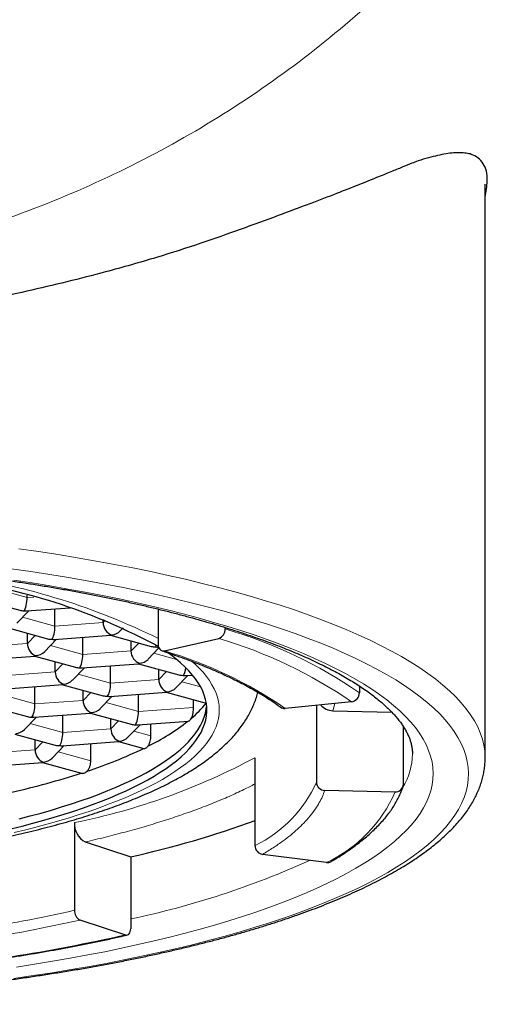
# Model space of a CAD drawing. Header units: millimetres. Extents: x 8 to 960, y 12 to 931.
# Tile 29 of 173: x 427.3 to 433.2, y 834.09 to 845.96. Entities that reach past the tile are written whole.
import ezdxf

# ---------------------------------------------------------------- set-up
doc = ezdxf.new("R2010")
doc.units = ezdxf.units.MM

msp = doc.modelspace()

# ---------------------------------------------------------------- linework, layer by layer
at = {"color": 7, "linetype": 'Continuous', "lineweight": 30}
for p, q in [((432.901, 837.062), (432.901, 843.975)), ((426.811, 838.975), (427.298, 838.841)), ((427.388, 838.994), (427.388, 839.021)), ((427.38, 838.833), (427.905, 838.872)), ((427.723, 838.651), (427.723, 838.858)), ((428.967, 838.855), (428.967, 838.429)), ((427.262, 838.685), (427.407, 838.835)), ((427.146, 838.631), (427.633, 838.497)), ((428.303, 838.694), (428.303, 838.728)), ((428.508, 838.593), (428.543, 838.628)), ((429.77, 838.634), (429.77, 838.615)), ((427.391, 838.442), (427.391, 838.564)), ((427.715, 838.489), (428.394, 838.54)), ((428.058, 838.307), (428.058, 838.515)), ((428.393, 838.539), (428.88, 838.405)), ((429.043, 838.35), (429.694, 838.501)), ((427.597, 838.341), (427.742, 838.491)), ((428.638, 838.35), (428.638, 838.472)), ((428.843, 838.25), (428.975, 838.386)), ((428.961, 838.397), (428.971, 838.398)), ((426.803, 838.238), (427.483, 838.288)), ((427.481, 838.288), (427.968, 838.154)), ((427.726, 838.099), (427.726, 838.22)), ((427.932, 837.998), (428.077, 838.148)), ((428.049, 838.146), (428.729, 838.196)), ((428.392, 837.964), (428.392, 838.171)), ((428.727, 838.196), (429.214, 838.062)), ((428.972, 838.007), (428.972, 838.129)), ((429.178, 837.906), (429.323, 838.056)), ((429.296, 838.054), (429.379, 838.06)), ((427.138, 837.894), (427.818, 837.945)), ((427.481, 837.712), (427.481, 837.92)), ((427.816, 837.944), (428.303, 837.81)), ((431.388, 837.928), (431.388, 837.844)), ((428.061, 837.755), (428.061, 837.877)), ((428.267, 837.655), (428.412, 837.805)), ((428.384, 837.802), (429.064, 837.853)), ((428.727, 837.621), (428.727, 837.828)), ((429.062, 837.853), (429.543, 837.72)), ((426.904, 837.693), (427.391, 837.559)), ((429.391, 837.67), (429.391, 837.762)), ((431.294, 837.739), (430.495, 837.658)), ((430.87, 837.696), (430.87, 836.769)), ((427.355, 837.403), (427.5, 837.553)), ((427.473, 837.551), (428.152, 837.601)), ((427.816, 837.369), (427.816, 837.576)), ((428.151, 837.601), (428.638, 837.467)), ((431.069, 837.63), (431.777, 837.613)), ((428.396, 837.412), (428.396, 837.534)), ((428.601, 837.311), (428.747, 837.461)), ((428.719, 837.459), (429.33, 837.504)), ((428.877, 837.328), (428.877, 837.471)), ((431.916, 837.44), (431.916, 836.744)), ((427.239, 837.349), (427.726, 837.215)), ((427.484, 837.16), (427.484, 837.282)), ((427.69, 837.06), (427.835, 837.21)), ((427.808, 837.207), (428.487, 837.258)), ((428.154, 837.025), (428.154, 837.233)), ((428.486, 837.258), (428.791, 837.174)), ((432.026, 837.109), (432.026, 837.11)), ((426.896, 836.956), (427.576, 837.006)), ((427.574, 837.006), (428.044, 836.877)), ((430.13, 837.064), (430.13, 836.006)), ((432.901, 837.061), (432.901, 837.062)), ((430.97, 836.671), (431.816, 836.651)), ((427.959, 836.282), (427.959, 835.225)), ((428.087, 836.048), (428.634, 835.868)), ((430.992, 835.8), (430.221, 835.899)), ((428.634, 835.868), (428.634, 835.003)), ((428.023, 835.108), (428.57, 834.928))]:
    msp.add_line(p, q, dxfattribs=at)
at = {"color": 8, "linetype": 'Continuous', "lineweight": 0}
for p, q in [((426.998, 839.101), (427.388, 838.994)), ((427.388, 838.994), (427.468, 839)), ((427.333, 838.758), (427.723, 838.651)), ((427.723, 838.651), (428.303, 838.694)), ((428.303, 838.694), (428.328, 838.72)), ((427.391, 838.442), (427.484, 838.538)), ((426.811, 838.399), (427.391, 838.442)), ((427.668, 838.415), (428.058, 838.307)), ((428.638, 838.35), (428.731, 838.446)), ((428.058, 838.307), (428.638, 838.35)), ((428.914, 838.323), (429.187, 838.248)), ((427.726, 838.099), (427.819, 838.195)), ((427.146, 838.056), (427.726, 838.099)), ((428.003, 838.071), (428.392, 837.964)), ((428.972, 838.007), (429.065, 838.103)), ((428.392, 837.964), (428.972, 838.007)), ((429.249, 837.98), (429.477, 837.917)), ((427.091, 837.82), (427.481, 837.712)), ((428.061, 837.755), (428.154, 837.851)), ((427.481, 837.712), (428.061, 837.755)), ((428.338, 837.728), (428.727, 837.621)), ((428.727, 837.621), (429.391, 837.67)), ((431.091, 837.718), (431.069, 837.63)), ((427.426, 837.476), (427.816, 837.369)), ((428.396, 837.412), (428.489, 837.508)), ((427.816, 837.369), (428.396, 837.412)), ((428.673, 837.385), (428.877, 837.328)), ((427.484, 837.16), (427.577, 837.256)), ((426.904, 837.117), (427.484, 837.16)), ((427.761, 837.133), (428.154, 837.025))]:
    msp.add_line(p, q, dxfattribs=at)
at = {"color": 8, "linetype": 'Continuous', "lineweight": 0, "flags": 128}
for points in [[(432.901, 837.062), (432.901, 837.067), (432.897, 837.141), (432.886, 837.215), (432.868, 837.289), (432.843, 837.362), (432.811, 837.436), (432.772, 837.509), (432.726, 837.582), (432.673, 837.654), (432.613, 837.726), (432.547, 837.798), (432.473, 837.869), (432.393, 837.94), (432.307, 838.01), (432.213, 838.079), (432.114, 838.148), (432.007, 838.216), (431.894, 838.283), (431.775, 838.349), (431.65, 838.414), (431.518, 838.479), (431.381, 838.542), (431.237, 838.605), (431.088, 838.666), (430.932, 838.727), (430.772, 838.786), (430.605, 838.844), (430.433, 838.901), (430.256, 838.956), (430.073, 839.01), (429.886, 839.063), (429.693, 839.115), (429.496, 839.165), (429.294, 839.214), (429.087, 839.261), (428.876, 839.306), (428.661, 839.351), (428.441, 839.393), (428.218, 839.434), (427.991, 839.473), (427.76, 839.511), (427.526, 839.547), (427.288, 839.582)], [(427.229, 834.404), (427.462, 834.438), (427.691, 834.473), (427.917, 834.51), (428.139, 834.549), (428.358, 834.589), (428.572, 834.631), (428.783, 834.675), (428.989, 834.72), (429.191, 834.766), (429.389, 834.814), (429.582, 834.864), (429.77, 834.914), (429.953, 834.966), (430.131, 835.02), (430.304, 835.074), (430.472, 835.13), (430.635, 835.187), (430.792, 835.245), (430.943, 835.305), (431.089, 835.365), (431.229, 835.426), (431.363, 835.489), (431.491, 835.552), (431.613, 835.616), (431.729, 835.682), (431.839, 835.747), (431.943, 835.814), (432.04, 835.882), (432.13, 835.95), (432.214, 836.018), (432.292, 836.088), (432.363, 836.157), (432.427, 836.228), (432.485, 836.299), (432.536, 836.37), (432.58, 836.441), (432.617, 836.513), (432.648, 836.585), (432.671, 836.657), (432.688, 836.73), (432.698, 836.802), (432.701, 836.875), (432.697, 836.947), (432.686, 837.02), (432.668, 837.092), (432.644, 837.164), (432.612, 837.236), (432.574, 837.308), (432.529, 837.379), (432.477, 837.45), (432.419, 837.521), (432.354, 837.591), (432.282, 837.661), (432.203, 837.73), (432.118, 837.799), (432.027, 837.867), (431.929, 837.934), (431.825, 838.001), (431.714, 838.067), (431.597, 838.132), (431.474, 838.196), (431.345, 838.259), (431.21, 838.321), (431.07, 838.383), (430.923, 838.443), (430.771, 838.502), (430.613, 838.56), (430.45, 838.617), (430.281, 838.672), (430.107, 838.727), (429.928, 838.78), (429.745, 838.832), (429.556, 838.882), (429.362, 838.932), (429.164, 838.979), (428.962, 839.026), (428.755, 839.07), (428.544, 839.114), (428.328, 839.155), (428.109, 839.196), (427.887, 839.234), (427.66, 839.271), (427.431, 839.306), (427.197, 839.34)], [(427.258, 834.54), (427.478, 834.574), (427.694, 834.61), (427.907, 834.647), (428.117, 834.686), (428.322, 834.726), (428.524, 834.768), (428.721, 834.811), (428.915, 834.855), (429.104, 834.901), (429.289, 834.948), (429.469, 834.997), (429.644, 835.047), (429.815, 835.098), (429.981, 835.15), (430.142, 835.204), (430.297, 835.258), (430.448, 835.314), (430.593, 835.371), (430.732, 835.429), (430.866, 835.487), (430.995, 835.547), (431.118, 835.608), (431.234, 835.669), (431.346, 835.732), (431.451, 835.795), (431.55, 835.859), (431.643, 835.923), (431.729, 835.988), (431.81, 836.054), (431.884, 836.121), (431.952, 836.188), (432.014, 836.255), (432.069, 836.323), (432.118, 836.391), (432.16, 836.459), (432.196, 836.528), (432.225, 836.597), (432.247, 836.666), (432.263, 836.736), (432.273, 836.805), (432.276, 836.874), (432.272, 836.944), (432.262, 837.013), (432.245, 837.082), (432.221, 837.152), (432.191, 837.221), (432.155, 837.289), (432.111, 837.358), (432.062, 837.426), (432.006, 837.494), (431.943, 837.561), (431.875, 837.628), (431.799, 837.694), (431.718, 837.76), (431.63, 837.825), (431.537, 837.889), (431.437, 837.953), (431.331, 838.016), (431.219, 838.078), (431.101, 838.14), (430.978, 838.2), (430.848, 838.26), (430.714, 838.319), (430.573, 838.376), (430.428, 838.433), (430.276, 838.488), (430.12, 838.543), (429.959, 838.596), (429.792, 838.648), (429.621, 838.699), (429.445, 838.749), (429.264, 838.797), (429.078, 838.844), (428.889, 838.89), (428.695, 838.934), (428.497, 838.977), (428.294, 839.019), (428.088, 839.059), (427.879, 839.097), (427.665, 839.134), (427.448, 839.17), (427.228, 839.203)], [(427.233, 836.162), (427.372, 836.196), (427.508, 836.23), (427.64, 836.266), (427.768, 836.302), (427.894, 836.339), (428.015, 836.378), (428.133, 836.417), (428.247, 836.457), (428.357, 836.498), (428.464, 836.539), (428.566, 836.582), (428.665, 836.625), (428.759, 836.668), (428.849, 836.713), (428.935, 836.758), (429.016, 836.803), (429.093, 836.85), (429.166, 836.896), (429.234, 836.944), (429.298, 836.991), (429.357, 837.04), (429.412, 837.088), (429.462, 837.137), (429.507, 837.186), (429.548, 837.236), (429.584, 837.286), (429.615, 837.336), (429.641, 837.386), (429.663, 837.437), (429.679, 837.488), (429.691, 837.538), (429.699, 837.589), (429.701, 837.64), (429.698, 837.691), (429.691, 837.742), (429.679, 837.793), (429.662, 837.843), (429.64, 837.894), (429.613, 837.944), (429.582, 837.994), (429.546, 838.044), (429.505, 838.094), (429.459, 838.143), (429.409, 838.192), (429.372, 838.225)]]:
    msp.add_lwpolyline(points, dxfattribs=at)
at = {"color": 7, "linetype": 'Continuous', "lineweight": 30, "flags": 128}
for points in [[(427.191, 836.207), (427.326, 836.24), (427.458, 836.274), (427.587, 836.31), (427.712, 836.346), (427.833, 836.383), (427.951, 836.421), (428.065, 836.46), (428.176, 836.499), (428.283, 836.54), (428.386, 836.581), (428.484, 836.623), (428.579, 836.666), (428.67, 836.709), (428.757, 836.753), (428.839, 836.797), (428.917, 836.842), (428.991, 836.888), (429.06, 836.934), (429.125, 836.981), (429.186, 837.028), (429.242, 837.076), (429.293, 837.124), (429.34, 837.172), (429.382, 837.221), (429.42, 837.27), (429.452, 837.319), (429.481, 837.368), (429.504, 837.418), (429.523, 837.467), (429.537, 837.517), (429.546, 837.567), (429.55, 837.617), (429.55, 837.667), (429.545, 837.717), (429.535, 837.767), (429.52, 837.817), (429.501, 837.867), (429.477, 837.916), (429.448, 837.966), (429.415, 838.015), (429.376, 838.064), (429.334, 838.112), (429.286, 838.16), (429.234, 838.208), (429.177, 838.256), (429.116, 838.303), (429.08, 838.329)], [(427.293, 836.328), (427.426, 836.362), (427.555, 836.397), (427.681, 836.433), (427.803, 836.47), (427.922, 836.508), (428.037, 836.546), (428.149, 836.586), (428.256, 836.626), (428.36, 836.667), (428.46, 836.709), (428.556, 836.751), (428.648, 836.794), (428.735, 836.838), (428.819, 836.882), (428.898, 836.927), (428.973, 836.973), (429.043, 837.019), (429.109, 837.065), (429.171, 837.112), (429.228, 837.16), (429.281, 837.208), (429.329, 837.256), (429.372, 837.305), (429.411, 837.353), (429.445, 837.403), (429.474, 837.452), (429.499, 837.501), (429.519, 837.551), (429.534, 837.601), (429.544, 837.651), (429.549, 837.687)], [(428.57, 834.928), (428.582, 834.926), (428.594, 834.928), (428.606, 834.933), (428.615, 834.942), (428.623, 834.953), (428.629, 834.968), (428.633, 834.985), (428.634, 835.003)]]:
    msp.add_lwpolyline(points, dxfattribs=at)
at = {"color": 8, "linetype": 'Continuous', "lineweight": 0}
for centre, radius, start, end in [((425.319, 831.071), 8.278, 63.8483, 81.2956), ((428.067, 833.028), 5.71, 55.5921, 73.4445), ((428.2, 833.239), 5.601, 55.3161, 73.7205), ((427.599, 833.452), 5.107, 55.4587, 73.5779), ((431.216, 837.122), 0.81, 328.6973, 359.0689), ((426.388, 844.055), 7.93, 281.4197, 298.1559), ((429.459, 837.397), 1.545, 295.7807, 336.0137), ((430.268, 837.327), 1.69, 295.3741, 336.4203), ((426.545, 845.134), 10.229, 281.7875, 294.5012), ((423.582, 854.704), 19.965, 275.4515, 282.664), ((423.593, 854.823), 20.207, 275.4515, 282.664), ((423.71, 856.519), 22.131, 275.4297, 282.6858)]:
    msp.add_arc(centre, radius, start, end, dxfattribs=at)
at = {"color": 7, "linetype": 'Continuous', "lineweight": 30}
for centre, radius, start, end in [((425.453, 831.868), 7.421, 61.7091, 81.4243), ((429.655, 838.61), 0.116, 289.7245, 2.4442), ((429.034, 838.418), 0.068, 170.6895, 277.9521), ((431.28, 837.845), 0.107, 277.084, 359.588), ((428.521, 838.534), 1.305, 310.3356, 321.459), ((430.486, 837.743), 0.085, 233.2705, 276.3777), ((431.074, 837.837), 0.207, 221.2954, 268.6963), ((427.641, 839.649), 2.726, 296.142, 308.1114), ((426.303, 842.362), 5.752, 288.2967, 295.5961), ((424.951, 846.439), 10.047, 282.96, 287.9043), ((430.971, 836.771), 0.101, 181.2541, 269.3928), ((431.821, 836.746), 0.0952, 267.3513, 359.1645), ((428.204, 836.265), 0.246, 175.8939, 241.6238), ((426.019, 847.548), 11.969, 282.6187, 290.0957), ((430.239, 836.006), 0.109, 179.8365, 260.3161), ((431.003, 835.878), 0.0791, 262.0179, 300.3358), ((428.082, 835.216), 0.124, 176.0646, 241.453)]:
    msp.add_arc(centre, radius, start, end, dxfattribs=at)
for centre, major_axis, ratio, start_param, end_param in [((427.351, 838.956), (0.012, 0.126), 0.278796, 3.478403, 5.0492), ((427.351, 838.956), (0.136, 0.037), 0.844948, 4.100918, 4.48591), ((427.351, 838.956), (-0.055, 0.117), 0.740619, 2.578303, 2.866933), ((427.686, 838.612), (0.012, 0.126), 0.278796, 3.478403, 5.0492), ((428.405, 838.666), (-0.055, 0.117), 0.740619, 1.007507, 2.578303), ((428.405, 838.666), (0.012, 0.126), 0.278796, 3.189774, 3.478403), ((428.405, 838.666), (0.136, 0.037), 0.844948, 4.48591, 5.32386), ((427.493, 838.414), (-0.055, 0.117), 0.740619, 1.007507, 2.578303), ((427.686, 838.612), (0.136, 0.037), 0.844948, 4.100918, 4.48591), ((427.686, 838.612), (-0.055, 0.117), 0.740619, 2.578303, 2.866933), ((428.932, 838.521), (0.136, 0.037), 0.844948, 4.100918, 4.48591), ((428.932, 838.521), (0.012, 0.126), 0.278796, 3.478403, 3.799376), ((428.932, 838.521), (-0.055, 0.117), 0.740619, 2.578303, 2.866933), ((427.493, 838.414), (0.012, 0.126), 0.278796, 3.189774, 3.478403), ((427.493, 838.414), (0.136, 0.037), 0.844948, 4.48591, 5.32386), ((428.02, 838.269), (0.012, 0.126), 0.278796, 3.478403, 5.0492), ((428.74, 838.322), (-0.055, 0.117), 0.740619, 1.007507, 2.578303), ((428.02, 838.269), (0.136, 0.037), 0.844948, 4.100918, 4.48591), ((428.02, 838.269), (-0.055, 0.117), 0.740619, 2.578303, 2.866933), ((428.74, 838.322), (0.012, 0.126), 0.278796, 3.189774, 3.478403), ((428.74, 838.322), (0.136, 0.037), 0.844948, 4.48591, 5.32386), ((429.267, 838.177), (0.012, 0.126), 0.278796, 3.478403, 4.506545), ((427.828, 838.071), (-0.055, 0.117), 0.740619, 1.007507, 2.578303), ((429.267, 838.177), (0.136, 0.037), 0.844948, 4.100918, 4.48591), ((429.267, 838.177), (-0.055, 0.117), 0.740619, 2.578303, 2.866933), ((427.828, 838.071), (0.012, 0.126), 0.278796, 3.189774, 3.478403), ((427.828, 838.071), (0.136, 0.037), 0.844948, 4.48591, 5.32386), ((428.355, 837.926), (0.012, 0.126), 0.278796, 3.478403, 5.0492), ((429.074, 837.979), (-0.055, 0.117), 0.740619, 1.007507, 2.578303), ((429.074, 837.979), (0.136, 0.037), 0.844948, 4.48591, 5.32386), ((428.355, 837.926), (0.136, 0.037), 0.844948, 4.100918, 4.48591), ((428.355, 837.926), (-0.055, 0.117), 0.740619, 2.578303, 2.866933), ((429.074, 837.979), (0.012, 0.126), 0.278796, 3.189774, 3.478403), ((427.444, 837.674), (0.012, 0.126), 0.278796, 3.478403, 5.0492), ((428.163, 837.727), (-0.055, 0.117), 0.740619, 1.007507, 2.578303), ((427.444, 837.674), (0.136, 0.037), 0.844948, 4.100918, 4.48591), ((427.444, 837.674), (-0.055, 0.117), 0.740619, 2.578303, 2.866933), ((428.163, 837.727), (0.012, 0.126), 0.278796, 3.189774, 3.478403), ((428.163, 837.727), (0.136, 0.037), 0.844948, 4.48591, 5.32386), ((428.69, 837.582), (0.012, 0.126), 0.278796, 3.478403, 5.0492), ((428.69, 837.582), (0.136, 0.037), 0.844948, 4.100918, 4.48591), ((428.69, 837.582), (-0.055, 0.117), 0.740619, 2.578303, 2.866933), ((427.252, 837.476), (0.136, 0.037), 0.844948, 4.48591, 5.32386), ((427.779, 837.331), (0.012, 0.126), 0.278796, 3.478403, 5.0492), ((428.498, 837.384), (-0.055, 0.117), 0.740619, 1.007507, 2.578303), ((427.779, 837.331), (0.136, 0.037), 0.844948, 4.100918, 4.48591), ((427.779, 837.331), (-0.055, 0.117), 0.740619, 2.578303, 2.866933), ((428.498, 837.384), (0.012, 0.126), 0.278796, 3.189774, 3.478403), ((428.498, 837.384), (0.136, 0.037), 0.844948, 4.48591, 5.32386), ((427.586, 837.132), (-0.055, 0.117), 0.740619, 1.007507, 2.578303), ((427.586, 837.132), (0.012, 0.126), 0.278796, 3.189774, 3.478403), ((427.586, 837.132), (0.136, 0.037), 0.844948, 4.48591, 5.32386)]:
    msp.add_ellipse(centre, major_axis=major_axis, ratio=ratio, start_param=start_param, end_param=end_param, dxfattribs=at)
at = {"color": 8, "linetype": 'Continuous', "lineweight": 0}
for points, knots in [([(435.62, 856.502), (435.647, 856.131), (435.704, 855.348), (435.633, 854.149), (435.444, 852.924), (435.132, 851.722), (434.701, 850.555), (434.155, 849.434), (433.495, 848.372), (432.731, 847.378), (431.87, 846.462), (430.923, 845.63), (429.896, 844.89), (428.797, 844.254), (427.639, 843.726), (426.433, 843.308), (425.193, 843.01), (423.928, 842.821), (423.077, 842.796), (422.651, 842.784)], [0, 0, 0, 0, 0.0533644, 0.1125413, 0.171797, 0.2308777, 0.2901042, 0.3492079, 0.4084074, 0.4676048, 0.526673, 0.5858393, 0.6449855, 0.7041536, 0.7634611, 0.8225988, 0.8817572, 0.940861, 1, 1, 1, 1]), ([(430.13, 836.748), (430.086, 836.725), (429.988, 836.674), (429.822, 836.598), (429.634, 836.518), (429.434, 836.441), (429.228, 836.368), (429.014, 836.298), (428.796, 836.231), (428.569, 836.168), (428.333, 836.106), (428.169, 836.067), (428.087, 836.048)], [0, 0, 0, 0, 0.085825, 0.19073, 0.295635, 0.40054, 0.505446, 0.604357, 0.703268, 0.802179, 0.90109, 1, 1, 1, 1]), ([(430.97, 836.671), (430.961, 836.646), (430.944, 836.596), (430.906, 836.522), (430.858, 836.444), (430.797, 836.361), (430.744, 836.304), (430.718, 836.276)], [0, 0, 0, 0, 0.186668, 0.373335, 0.560003, 0.780002, 1, 1, 1, 1]), ([(430.718, 836.276), (430.694, 836.252), (430.645, 836.203), (430.562, 836.132), (430.465, 836.057), (430.353, 835.979), (430.265, 835.925), (430.221, 835.899)], [0, 0, 0, 0, 0.186669, 0.373337, 0.560005, 0.780003, 1, 1, 1, 1])]:
    msp.add_open_spline(points, degree=3, knots=knots, dxfattribs=at)
at = {"color": 7, "linetype": 'Continuous', "lineweight": 30}
for points, knots in [([(432.901, 843.818), (432.912, 843.886), (432.942, 844.067), (432.89, 844.241), (432.783, 844.326), (432.673, 844.351), (432.602, 844.356), (432.522, 844.354), (432.431, 844.342), (432.329, 844.323), (432.218, 844.294), (432.112, 844.263), (432.007, 844.224), (431.899, 844.179), (431.759, 844.122), (431.587, 844.051), (431.371, 843.964), (431.105, 843.86), (430.784, 843.737), (430.399, 843.593), (429.962, 843.432), (429.476, 843.26), (428.937, 843.087), (428.248, 842.891), (427.411, 842.685), (426.442, 842.488), (425.471, 842.331), (424.51, 842.216), (423.572, 842.14), (422.953, 842.13), (422.651, 842.125)], [0, 0, 0, 0, 0.033084, 0.087403, 0.145483, 0.162867, 0.18062, 0.198753, 0.217276, 0.236201, 0.255536, 0.27529, 0.286985, 0.303962, 0.322719, 0.345359, 0.371882, 0.402288, 0.436577, 0.474749, 0.516804, 0.557793, 0.600963, 0.647442, 0.714158, 0.777428, 0.837425, 0.894355, 0.948454, 1, 1, 1, 1]), ([(423.384, 839.505), (423.419, 839.504), (423.521, 839.502), (423.69, 839.498), (423.891, 839.491), (424.09, 839.483), (424.289, 839.474), (424.488, 839.464), (424.685, 839.453), (424.882, 839.44), (425.077, 839.427), (425.272, 839.412), (425.465, 839.396), (425.657, 839.379), (425.848, 839.361), (426.037, 839.342), (426.224, 839.322), (426.41, 839.301), (426.594, 839.278), (426.776, 839.255), (426.957, 839.231), (427.135, 839.205), (427.311, 839.178), (427.486, 839.151), (427.658, 839.122), (427.827, 839.093), (427.994, 839.063), (428.159, 839.031), (428.321, 838.999), (428.481, 838.966), (428.638, 838.932), (428.792, 838.897), (428.943, 838.861), (429.091, 838.824), (429.236, 838.787), (429.378, 838.748), (429.517, 838.709), (429.653, 838.67), (429.786, 838.629), (429.915, 838.588), (430.041, 838.546), (430.163, 838.504), (430.281, 838.461), (430.397, 838.418), (430.508, 838.374), (430.616, 838.329), (430.72, 838.284), (430.82, 838.239), (430.916, 838.193), (431.008, 838.147), (431.097, 838.101), (431.181, 838.055), (431.261, 838.008), (431.337, 837.961), (431.409, 837.914), (431.477, 837.868), (431.541, 837.821), (431.601, 837.774), (431.656, 837.728), (431.708, 837.682), (431.755, 837.636), (431.799, 837.591), (431.838, 837.546), (431.873, 837.502), (431.905, 837.458), (431.932, 837.415), (431.956, 837.373), (431.977, 837.33), (431.994, 837.288), (432.007, 837.247), (432.017, 837.204), (432.023, 837.162), (432.026, 837.13), (432.026, 837.112), (432.025, 837.109)], [0, 0, 0, 0, 0.007472, 0.021671, 0.035871, 0.05007, 0.064268, 0.078465, 0.092662, 0.106857, 0.12105, 0.135243, 0.149434, 0.163623, 0.17781, 0.191995, 0.206178, 0.220358, 0.234536, 0.248712, 0.262884, 0.277052, 0.291218, 0.305379, 0.319537, 0.33369, 0.347839, 0.361982, 0.37612, 0.390253, 0.404379, 0.418498, 0.43261, 0.446715, 0.460812, 0.474899, 0.488977, 0.503045, 0.517102, 0.531147, 0.545179, 0.559198, 0.573203, 0.587191, 0.601164, 0.615118, 0.629054, 0.642969, 0.656864, 0.670736, 0.684585, 0.698409, 0.712209, 0.725984, 0.739734, 0.75346, 0.767164, 0.780849, 0.794519, 0.80818, 0.821842, 0.835513, 0.849209, 0.86295, 0.876766, 0.89069, 0.90477, 0.919065, 0.933649, 0.948609, 0.964046, 0.980048, 0.996645, 1, 1, 1, 1]), ([(429.012, 838.352), (429.033, 838.345), (429.094, 838.324), (429.192, 838.291), (429.305, 838.25), (429.415, 838.209), (429.521, 838.167), (429.623, 838.124), (429.722, 838.081), (429.817, 838.037), (429.908, 837.993), (429.995, 837.949), (430.079, 837.904), (430.158, 837.858), (430.234, 837.813), (430.305, 837.767), (430.373, 837.721), (430.414, 837.69), (430.435, 837.675)], [0, 0, 0, 0, 0.034212, 0.098948, 0.163656, 0.228328, 0.292962, 0.357556, 0.422106, 0.486609, 0.551063, 0.615466, 0.679815, 0.744108, 0.808346, 0.872528, 0.936659, 1, 1, 1, 1]), ([(415.135, 837.855), (415.139, 837.84), (415.149, 837.802), (415.17, 837.743), (415.196, 837.68), (415.226, 837.616), (415.26, 837.554), (415.299, 837.492), (415.343, 837.43), (415.391, 837.369), (415.444, 837.308), (415.501, 837.248), (415.564, 837.188), (415.631, 837.129), (415.704, 837.071), (415.781, 837.014), (415.862, 836.958), (415.947, 836.903), (416.036, 836.85), (416.129, 836.798), (416.226, 836.747), (416.325, 836.698), (416.428, 836.65), (416.534, 836.604), (416.643, 836.559), (416.755, 836.515), (416.87, 836.472), (416.988, 836.431), (417.108, 836.39), (417.232, 836.351), (417.358, 836.313), (417.487, 836.276), (417.619, 836.239), (417.753, 836.205), (417.89, 836.171), (418.03, 836.138), (418.172, 836.106), (418.316, 836.076), (418.462, 836.046), (418.611, 836.018), (418.762, 835.99), (418.915, 835.964), (419.07, 835.939), (419.227, 835.915), (419.386, 835.892), (419.547, 835.87), (419.709, 835.849), (419.873, 835.83), (420.039, 835.811), (420.206, 835.794), (420.374, 835.778), (420.543, 835.763), (420.714, 835.749), (420.886, 835.736), (421.059, 835.725), (421.232, 835.715), (421.407, 835.706), (421.582, 835.698), (421.757, 835.691), (421.934, 835.686), (422.11, 835.681), (422.287, 835.678), (422.464, 835.677), (422.641, 835.676), (422.818, 835.676), (422.995, 835.678), (423.172, 835.681), (423.349, 835.685), (423.525, 835.691), (423.701, 835.697), (423.876, 835.705), (424.05, 835.714), (424.224, 835.724), (424.397, 835.735), (424.569, 835.748), (424.739, 835.761), (424.909, 835.776), (425.077, 835.792), (425.244, 835.809), (425.41, 835.827), (425.574, 835.847), (425.736, 835.867), (425.897, 835.889), (426.056, 835.912), (426.213, 835.936), (426.368, 835.961), (426.521, 835.987), (426.672, 836.014), (426.821, 836.042), (426.967, 836.072), (427.112, 836.102), (427.254, 836.134), (427.393, 836.166), (427.53, 836.2), (427.664, 836.235), (427.796, 836.27), (427.925, 836.307), (428.051, 836.345), (428.174, 836.384), (428.295, 836.424), (428.413, 836.465), (428.528, 836.508), (428.639, 836.551), (428.748, 836.596), (428.854, 836.642), (428.957, 836.689), (429.057, 836.738), (429.153, 836.788), (429.246, 836.839), (429.336, 836.892), (429.423, 836.947), (429.506, 837.003), (429.585, 837.061), (429.66, 837.12), (429.73, 837.182), (429.797, 837.244), (429.858, 837.308), (429.914, 837.372), (429.964, 837.438), (430.01, 837.504), (430.051, 837.57), (430.086, 837.637), (430.116, 837.703), (430.142, 837.771), (430.158, 837.82), (430.165, 837.848), (430.166, 837.853)], [0, 0, 0, 0, 0.004672, 0.011141, 0.017719, 0.024429, 0.031296, 0.038343, 0.04559, 0.053051, 0.060735, 0.068641, 0.076756, 0.085057, 0.093511, 0.102081, 0.110728, 0.119418, 0.128121, 0.136811, 0.145478, 0.154112, 0.162711, 0.171273, 0.179798, 0.188289, 0.196746, 0.205171, 0.213568, 0.221939, 0.230284, 0.238607, 0.24691, 0.255194, 0.26346, 0.271711, 0.279947, 0.28817, 0.296381, 0.304581, 0.31277, 0.320951, 0.329123, 0.337287, 0.345444, 0.353594, 0.361739, 0.369878, 0.378012, 0.386141, 0.394266, 0.402388, 0.410506, 0.418621, 0.426733, 0.434843, 0.442951, 0.451057, 0.459161, 0.467264, 0.475366, 0.483467, 0.491568, 0.499668, 0.507768, 0.515868, 0.523969, 0.53207, 0.540171, 0.548274, 0.556378, 0.564483, 0.57259, 0.5807, 0.588811, 0.596925, 0.605042, 0.613162, 0.621286, 0.629413, 0.637545, 0.645682, 0.653824, 0.661972, 0.670126, 0.678286, 0.686454, 0.694631, 0.702815, 0.71101, 0.719215, 0.727431, 0.73566, 0.743902, 0.752159, 0.760432, 0.768723, 0.777034, 0.785365, 0.793719, 0.802099, 0.810505, 0.818942, 0.82741, 0.835913, 0.844452, 0.853029, 0.861645, 0.870299, 0.878988, 0.887707, 0.896444, 0.905177, 0.913877, 0.922508, 0.931029, 0.939397, 0.947572, 0.955525, 0.963242, 0.970721, 0.977971, 0.985011, 0.991864, 0.998556, 1, 1, 1, 1]), ([(429.366, 837.539), (429.37, 837.549), (429.377, 837.567), (429.385, 837.602), (429.39, 837.637), (429.391, 837.659), (429.391, 837.67)], [0, 0, 0, 0, 0.286732, 0.546335, 0.782473, 1, 1, 1, 1]), ([(429.33, 837.505), (429.331, 837.505), (429.333, 837.504), (429.338, 837.508), (429.341, 837.51)], [0, 0, 0, 0, 0.191777, 1, 1, 1, 1]), ([(429.341, 837.51), (429.344, 837.513), (429.352, 837.52), (429.361, 837.532), (429.366, 837.539)], [0, 0, 0, 0, 0.439941, 1, 1, 1, 1]), ([(428.842, 837.202), (428.848, 837.211), (428.859, 837.228), (428.87, 837.262), (428.876, 837.296), (428.877, 837.318), (428.877, 837.328)], [0, 0, 0, 0, 0.280588, 0.540155, 0.779583, 1, 1, 1, 1]), ([(428.812, 837.177), (428.817, 837.18), (428.826, 837.186), (428.837, 837.196), (428.842, 837.202)], [0, 0, 0, 0, 0.513993, 1, 1, 1, 1]), ([(428.791, 837.174), (428.794, 837.174), (428.8, 837.172), (428.808, 837.175), (428.812, 837.177)], [0, 0, 0, 0, 0.4533563, 1, 1, 1, 1]), ([(412.401, 837.063), (412.401, 837.053), (412.401, 837.022), (412.405, 836.97), (412.413, 836.906), (412.425, 836.842), (412.442, 836.778), (412.463, 836.714), (412.489, 836.651), (412.519, 836.588), (412.553, 836.525), (412.591, 836.462), (412.635, 836.399), (412.682, 836.337), (412.735, 836.275), (412.791, 836.214), (412.852, 836.153), (412.918, 836.092), (412.987, 836.033), (413.061, 835.974), (413.139, 835.915), (413.221, 835.858), (413.307, 835.801), (413.396, 835.745), (413.49, 835.69), (413.587, 835.636), (413.688, 835.582), (413.792, 835.529), (413.9, 835.477), (414.012, 835.426), (414.127, 835.376), (414.246, 835.326), (414.368, 835.278), (414.493, 835.23), (414.622, 835.183), (414.754, 835.136), (414.889, 835.091), (415.028, 835.047), (415.169, 835.003), (415.314, 834.96), (415.461, 834.918), (415.612, 834.877), (415.765, 834.837), (415.921, 834.798), (416.08, 834.76), (416.242, 834.723), (416.406, 834.687), (416.573, 834.651), (416.742, 834.617), (416.914, 834.584), (417.088, 834.551), (417.265, 834.52), (417.443, 834.49), (417.624, 834.46), (417.807, 834.432), (417.992, 834.405), (418.179, 834.379), (418.368, 834.354), (418.558, 834.33), (418.75, 834.307), (418.944, 834.286), (419.139, 834.265), (419.336, 834.246), (419.534, 834.227), (419.734, 834.21), (419.935, 834.194), (420.136, 834.179), (420.339, 834.165), (420.543, 834.153), (420.748, 834.141), (420.953, 834.131), (421.159, 834.122), (421.366, 834.114), (421.574, 834.107), (421.781, 834.102), (421.99, 834.098), (422.198, 834.094), (422.407, 834.092), (422.615, 834.092), (422.824, 834.092), (423.033, 834.094), (423.241, 834.096), (423.449, 834.1), (423.657, 834.105), (423.865, 834.112), (424.072, 834.119), (424.278, 834.128), (424.484, 834.138), (424.689, 834.149), (424.893, 834.161), (425.096, 834.174), (425.298, 834.189), (425.5, 834.204), (425.699, 834.221), (425.898, 834.239), (426.095, 834.258), (426.291, 834.279), (426.485, 834.3), (426.678, 834.322), (426.869, 834.346), (427.058, 834.37), (427.246, 834.396), (427.431, 834.423), (427.615, 834.451), (427.797, 834.48), (427.976, 834.509), (428.153, 834.54), (428.328, 834.572), (428.501, 834.605), (428.671, 834.639), (428.838, 834.674), (429.003, 834.71), (429.166, 834.747), (429.326, 834.785), (429.483, 834.824), (429.637, 834.863), (429.788, 834.904), (429.937, 834.945), (430.082, 834.988), (430.225, 835.031), (430.364, 835.075), (430.5, 835.12), (430.633, 835.166), (430.763, 835.213), (430.889, 835.26), (431.012, 835.309), (431.132, 835.358), (431.248, 835.408), (431.361, 835.459), (431.47, 835.51), (431.576, 835.563), (431.678, 835.616), (431.776, 835.67), (431.871, 835.725), (431.962, 835.78), (432.049, 835.836), (432.133, 835.894), (432.212, 835.952), (432.287, 836.011), (432.359, 836.07), (432.426, 836.131), (432.489, 836.192), (432.548, 836.254), (432.603, 836.317), (432.653, 836.38), (432.698, 836.444), (432.739, 836.508), (432.775, 836.573), (432.807, 836.638), (432.834, 836.703), (432.856, 836.768), (432.874, 836.832), (432.887, 836.897), (432.896, 836.962), (432.901, 837.017), (432.9, 837.05), (432.9, 837.061)], [0, 0, 0, 0, 0.002685, 0.008612, 0.014543, 0.020495, 0.026483, 0.03252, 0.03862, 0.044789, 0.051034, 0.057357, 0.063754, 0.070221, 0.076749, 0.083331, 0.089954, 0.09661, 0.10329, 0.109984, 0.116687, 0.123395, 0.1301, 0.136803, 0.143499, 0.150189, 0.156871, 0.163545, 0.170212, 0.176871, 0.183523, 0.190167, 0.196805, 0.203436, 0.210061, 0.21668, 0.223294, 0.229903, 0.236507, 0.243107, 0.249703, 0.256295, 0.262884, 0.269469, 0.276051, 0.282631, 0.289208, 0.295782, 0.302355, 0.308925, 0.315493, 0.322059, 0.328624, 0.335187, 0.341749, 0.348309, 0.354868, 0.361426, 0.367983, 0.374538, 0.381093, 0.387647, 0.3942, 0.400752, 0.407304, 0.413855, 0.420405, 0.426955, 0.433505, 0.440054, 0.446602, 0.453151, 0.459699, 0.466246, 0.472794, 0.479341, 0.485888, 0.492436, 0.498983, 0.50553, 0.512077, 0.518624, 0.525171, 0.531718, 0.538265, 0.544813, 0.551361, 0.557909, 0.564457, 0.571006, 0.577555, 0.584105, 0.590655, 0.597206, 0.603757, 0.610309, 0.616861, 0.623415, 0.629969, 0.636524, 0.64308, 0.649637, 0.656195, 0.662755, 0.669315, 0.675877, 0.682441, 0.689006, 0.695573, 0.702142, 0.708712, 0.715285, 0.72186, 0.728437, 0.735018, 0.7416, 0.748186, 0.754776, 0.761368, 0.767965, 0.774565, 0.78117, 0.78778, 0.794394, 0.801014, 0.80764, 0.814271, 0.82091, 0.827555, 0.834207, 0.840867, 0.847535, 0.854211, 0.860895, 0.867586, 0.874286, 0.880991, 0.887702, 0.894415, 0.901127, 0.907833, 0.914526, 0.921199, 0.927843, 0.934448, 0.941003, 0.947497, 0.953922, 0.960272, 0.966541, 0.972732, 0.978849, 0.984901, 0.990898, 0.996856, 1, 1, 1, 1]), ([(428.109, 836.901), (428.116, 836.91), (428.13, 836.927), (428.144, 836.961), (428.153, 836.994), (428.153, 837.015), (428.154, 837.025)], [0, 0, 0, 0, 0.283798, 0.545016, 0.783717, 1, 1, 1, 1]), ([(428.044, 836.877), (428.047, 836.876), (428.055, 836.874), (428.066, 836.877), (428.071, 836.879)], [0, 0, 0, 0, 0.4353303, 1, 1, 1, 1]), ([(428.071, 836.879), (428.077, 836.881), (428.09, 836.886), (428.102, 836.896), (428.109, 836.901)], [0, 0, 0, 0, 0.501583, 1, 1, 1, 1]), ([(431.043, 835.81), (431.055, 835.817), (431.096, 835.842), (431.163, 835.884), (431.242, 835.936), (431.318, 835.989), (431.389, 836.043), (431.456, 836.098), (431.52, 836.153), (431.579, 836.209), (431.634, 836.265), (431.685, 836.322), (431.731, 836.379), (431.773, 836.437), (431.811, 836.495), (431.844, 836.554), (431.873, 836.613), (431.895, 836.667), (431.907, 836.702), (431.912, 836.717)], [0, 0, 0, 0, 0.0264969, 0.0887908, 0.1511158, 0.2134759, 0.2758628, 0.3382639, 0.4006543, 0.4630056, 0.5252817, 0.587437, 0.6494161, 0.7111558, 0.772588, 0.8336453, 0.8942691, 0.9544178, 1, 1, 1, 1]), ([(425.814, 834.484), (425.847, 834.487), (425.942, 834.497), (426.098, 834.514), (426.283, 834.535), (426.465, 834.557), (426.646, 834.58), (426.825, 834.605), (427.002, 834.63), (427.177, 834.657), (427.35, 834.684), (427.521, 834.713), (427.689, 834.742), (427.856, 834.773), (428.019, 834.804), (428.181, 834.837), (428.34, 834.87), (428.477, 834.9), (428.56, 834.92), (428.592, 834.927)], [0, 0, 0, 0, 0.032548, 0.094407, 0.156269, 0.218137, 0.28001, 0.341888, 0.403772, 0.465662, 0.52756, 0.589464, 0.651377, 0.713299, 0.775229, 0.83717, 0.899121, 0.961085, 1, 1, 1, 1])]:
    msp.add_open_spline(points, degree=3, knots=knots, dxfattribs=at)

doc.saveas('drawing.dxf')
